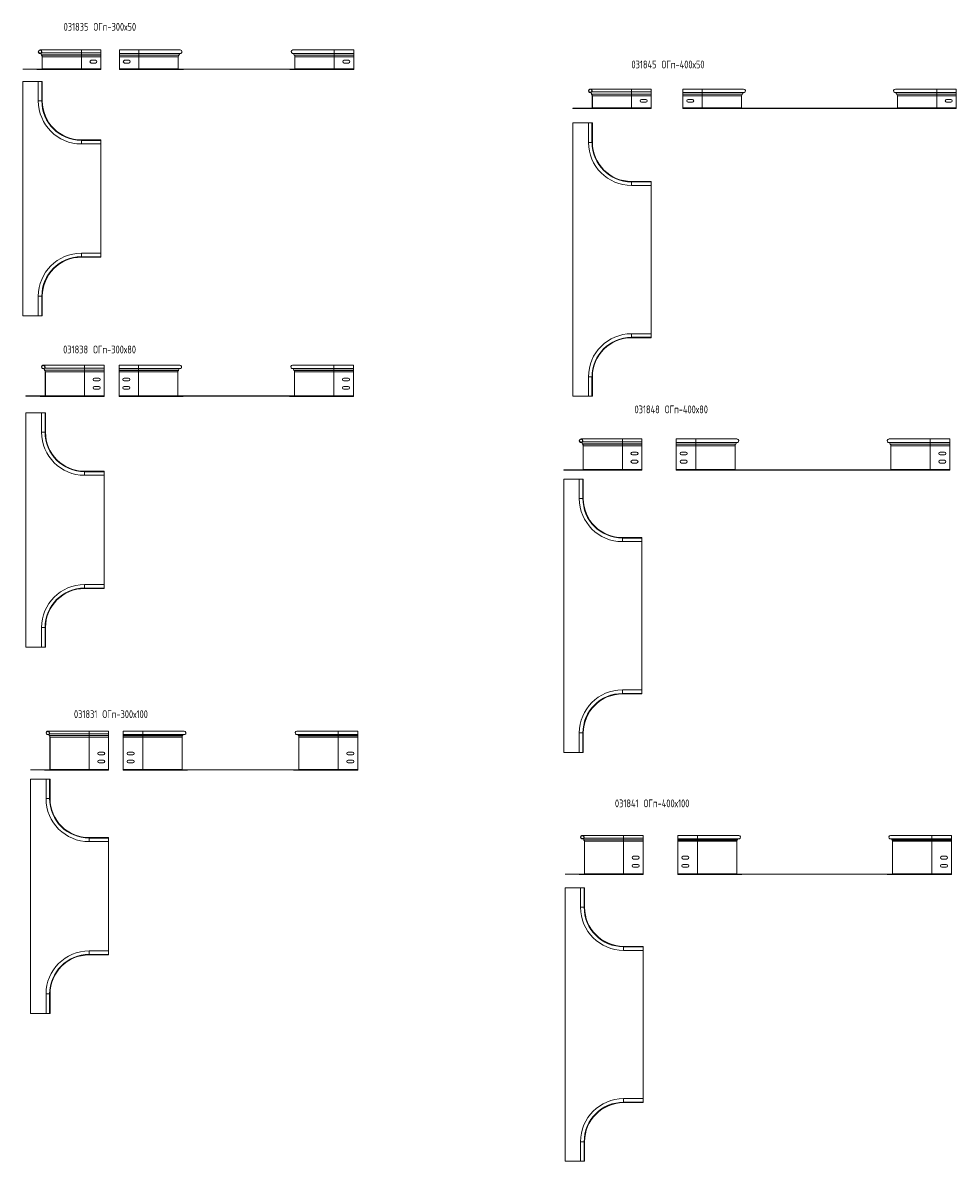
# Model space of a CAD drawing. Header units: millimetres. Extents: x -110 to 5821, y -2524 to 390.
# Tile 4 of 4: x 3432 to 5821, y -2524 to 390. Entities that reach past the tile are written whole.
import ezdxf

# ---------------------------------------------------------------- set-up
doc = ezdxf.new("R2010")
doc.units = ezdxf.units.MM
doc.styles.add('SLDTEXTSTYLE4', font='TXT', dxfattribs={"width": 0.7, "bigfont": 'bigfont'})

msp = doc.modelspace()

# ---------------------------------------------------------------- linework, layer by layer
at = {"color": 7, "linetype": 'Continuous', "lineweight": 15}
for p, q in [((3474.8, 311.4), (3474.9, 312)), ((3474.8, 311.4), (3478.5, 311.4)), ((3474.9, 312), (3478.7, 312)), ((3582, 320.3), (3476.3, 320.3)), ((3479.8, 312.8), (3479.4, 313.2)), ((3480, 307.5), (3479.6, 307.1)), ((3480, 306.8), (3479.6, 307.1)), ((3479.8, 312.8), (3582, 312.8)), ((3480.4, 307.1), (3480, 307.5)), ((3480, 307.5), (3582, 307.5)), ((3480.4, 307.1), (3480, 306.8)), ((3480.4, 307.1), (3582, 307.1)), ((3482, 303), (3481.5, 303)), ((3481.5, 271.8), (3481.5, 303)), ((3482, 271.8), (3482, 303)), ((3482, 303), (3582, 303)), ((3632, 320.3), (3582, 320.3)), ((3582, 307.5), (3582, 312.8)), ((3582, 312.8), (3632, 312.8)), ((3582, 307.1), (3582, 307.5)), ((3582, 307.5), (3632, 307.5)), ((3582, 303), (3582, 307.1)), ((3582, 307.1), (3632, 307.1)), ((3582, 271.8), (3582, 303)), ((3582, 303), (3632, 303)), ((3618.5, 293.8), (3607.5, 293.8)), ((3632, 312.8), (3632, 320.3)), ((3632, 307.5), (3632, 312.8)), ((3632, 307.1), (3632, 307.5)), ((3632, 303), (3632, 307.1)), ((3632, 271.8), (3632, 303)), ((3729.3, 320.3), (3679.3, 320.3)), ((3679.3, 320.3), (3679.3, 311.4)), ((3729.3, 311.4), (3679.3, 311.4)), ((3679.3, 307.1), (3679.3, 311.4)), ((3729.3, 307.1), (3679.3, 307.1)), ((3679.3, 306.8), (3679.3, 307.1)), ((3729.3, 306.8), (3679.3, 306.8)), ((3679.3, 303), (3679.3, 306.8)), ((3729.3, 303), (3679.3, 303)), ((3679.3, 271.8), (3679.3, 303)), ((3703.8, 293.8), (3692.8, 293.8)), ((3835, 320.3), (3729.3, 320.3)), ((3836.6, 311.4), (3729.3, 311.4)), ((3831.7, 307.1), (3729.3, 307.1)), ((3729.3, 306.8), (3729.3, 307.1)), ((3831.4, 306.8), (3729.3, 306.8)), ((3729.3, 303), (3729.3, 306.8)), ((3829.9, 303), (3729.3, 303)), ((3729.3, 271.8), (3729.3, 303)), ((3829.9, 271.8), (3829.9, 303)), ((3831.4, 306.8), (3831.7, 307.1)), ((4229.3, 311.4), (4122.1, 311.4)), ((4229.3, 320.3), (4123.7, 320.3)), ((4229.3, 307.1), (4126.9, 307.1)), ((4127.3, 306.8), (4126.9, 307.1)), ((4229.3, 306.8), (4127.3, 306.8)), ((4229.3, 303), (4128.8, 303)), ((4128.8, 271.8), (4128.8, 303)), ((4279.3, 320.3), (4229.3, 320.3)), ((4279.3, 311.4), (4229.3, 311.4)), ((4279.3, 307.1), (4229.3, 307.1)), ((4229.3, 306.8), (4229.3, 307.1)), ((4279.3, 306.8), (4229.3, 306.8)), ((4229.3, 303), (4229.3, 306.8)), ((4279.3, 303), (4229.3, 303)), ((4229.3, 271.8), (4229.3, 303)), ((4254.8, 293.8), (4265.8, 293.8)), ((4279.3, 320.3), (4279.3, 311.4)), ((4279.3, 307.1), (4279.3, 311.4)), ((4279.3, 306.8), (4279.3, 307.1)), ((4279.3, 303), (4279.3, 306.8)), ((4279.3, 271.8), (4279.3, 303)), ((3432, 271.5), (3432, 270.8)), ((3432, 271.5), (3480.5, 271.5)), ((3432, 270.8), (3480.5, 270.8)), ((3468, 270.8), (3480.5, 270.8)), ((3468, 270.3), (3468, 270.8)), ((3468, 270.3), (3480.5, 270.3)), ((3480.5, 271.5), (3480.5, 270.8)), ((3480.5, 271.5), (3481.4, 271.5)), ((3480.5, 270.3), (3480.5, 270.8)), ((3480.5, 270.3), (3582, 270.3)), ((3582, 270.3), (3480.5, 270.3)), ((3482, 271.8), (3481.5, 271.8)), ((3482, 271.8), (3582, 271.8)), ((3582, 270.3), (3582, 271.8)), ((3582, 271.8), (3632, 271.8)), ((3582, 270.3), (3632, 270.3)), ((3607.5, 286.8), (3618.5, 286.8)), ((3632, 270.3), (3632, 271.8)), ((3679.3, 271.5), (3679.3, 271.8)), ((3729.3, 271.8), (3679.3, 271.8)), ((3679.3, 271.5), (3679.3, 270.8)), ((3679.3, 271.5), (4279.3, 271.5)), ((3679.3, 270.8), (4279.3, 270.8)), ((3679.3, 270.3), (3679.3, 270.8)), ((3729.3, 270.3), (3679.3, 270.3)), ((3692.8, 286.8), (3703.8, 286.8)), ((3829.9, 271.8), (3729.3, 271.8)), ((3729.3, 270.3), (3729.3, 270.8)), ((3843.3, 270.3), (3729.3, 270.3)), ((3843.3, 270.3), (3843.3, 270.8)), ((4115.3, 270.3), (4115.3, 270.8)), ((4229.3, 270.3), (4115.3, 270.3)), ((4229.3, 271.8), (4128.8, 271.8)), ((4279.3, 271.8), (4229.3, 271.8)), ((4229.3, 270.3), (4229.3, 270.8)), ((4279.3, 270.3), (4229.3, 270.3)), ((4265.8, 286.8), (4254.8, 286.8)), ((4279.3, 271.5), (4279.3, 271.8)), ((4279.3, 271.5), (4279.3, 270.8)), ((4279.3, 270.3), (4279.3, 270.8)), ((3471.8, 240), (3432, 240)), ((3432, 240), (3432, -360)), ((3471.8, 240), (3471.8, 190)), ((3480.9, 240), (3471.8, 240)), ((3480.9, 190), (3480.9, 240)), ((3482, 240), (3480.9, 240)), ((3482, 190), (3482, 240)), ((4883, 211.5), (4883.2, 212)), ((4883, 211.5), (4886.8, 211.5)), ((4883.2, 212), (4886.9, 212)), ((4990.3, 220.3), (4884.6, 220.3)), ((4888.1, 212.8), (4887.7, 213.2)), ((4888.3, 207.5), (4887.9, 207.2)), ((4888.2, 206.8), (4887.9, 207.2)), ((4888.1, 212.8), (4990.3, 212.8)), ((4888.6, 207.2), (4888.2, 206.8)), ((4888.6, 207.2), (4888.3, 207.5)), ((4888.3, 207.5), (4990.3, 207.5)), ((4888.6, 207.2), (4990.3, 207.2)), ((5040.3, 220.3), (4990.3, 220.3)), ((4990.3, 207.5), (4990.3, 212.8)), ((4990.3, 212.8), (5040.3, 212.8)), ((4990.3, 207.2), (4990.3, 207.5)), ((4990.3, 207.5), (5040.3, 207.5)), ((4990.3, 203), (4990.3, 207.2)), ((4990.3, 207.2), (5040.3, 207.2)), ((5040.3, 212.8), (5040.3, 220.3)), ((5040.3, 207.5), (5040.3, 212.8)), ((5040.3, 207.2), (5040.3, 207.5)), ((5040.3, 203), (5040.3, 207.2)), ((5171.5, 220.3), (5121.5, 220.3)), ((5121.5, 220.3), (5121.5, 211.5)), ((5171.5, 211.5), (5121.5, 211.5)), ((5121.5, 207.2), (5121.5, 211.5)), ((5171.5, 207.2), (5121.5, 207.2)), ((5121.5, 206.8), (5121.5, 207.2)), ((5171.5, 206.8), (5121.5, 206.8)), ((5121.5, 203), (5121.5, 206.8)), ((5277.2, 220.3), (5171.5, 220.3)), ((5278.8, 211.5), (5171.5, 211.5)), ((5273.9, 207.2), (5171.5, 207.2)), ((5171.5, 206.8), (5171.5, 207.2)), ((5273.5, 206.8), (5171.5, 206.8)), ((5171.5, 203), (5171.5, 206.8)), ((5273.5, 206.8), (5273.9, 207.2)), ((5771.5, 211.5), (5664.2, 211.5)), ((5771.5, 220.3), (5665.8, 220.3)), ((5771.5, 207.2), (5669.1, 207.2)), ((5669.4, 206.8), (5669.1, 207.2)), ((5771.5, 206.8), (5669.4, 206.8)), ((5821.5, 220.3), (5771.5, 220.3)), ((5821.5, 211.5), (5771.5, 211.5)), ((5821.5, 207.2), (5771.5, 207.2)), ((5771.5, 206.8), (5771.5, 207.2)), ((5821.5, 206.8), (5771.5, 206.8)), ((5771.5, 203), (5771.5, 206.8)), ((5821.5, 220.3), (5821.5, 211.5)), ((5821.5, 207.2), (5821.5, 211.5)), ((5821.5, 206.8), (5821.5, 207.2)), ((5821.5, 203), (5821.5, 206.8)), ((4890.3, 203), (4889.7, 203)), ((4889.7, 171.8), (4889.7, 203)), ((4890.3, 171.8), (4890.3, 203)), ((4890.3, 203), (4990.3, 203)), ((4990.3, 171.8), (4990.3, 203)), ((4990.3, 203), (5040.3, 203)), ((5026.8, 193.8), (5015.8, 193.8)), ((5015.8, 186.8), (5026.8, 186.8)), ((5040.3, 171.8), (5040.3, 203)), ((5171.5, 203), (5121.5, 203)), ((5121.5, 171.8), (5121.5, 203)), ((5146, 193.8), (5135, 193.8)), ((5135, 186.8), (5146, 186.8)), ((5272, 203), (5171.5, 203)), ((5171.5, 171.8), (5171.5, 203)), ((5272, 171.8), (5272, 203)), ((5771.5, 203), (5670.9, 203)), ((5670.9, 171.8), (5670.9, 203)), ((5821.5, 203), (5771.5, 203)), ((5771.5, 171.8), (5771.5, 203)), ((5797, 193.8), (5808, 193.8)), ((5808, 186.8), (5797, 186.8)), ((5821.5, 171.8), (5821.5, 203)), ((4840.3, 171.6), (4840.3, 170.9)), ((4840.3, 171.6), (4888.8, 171.6)), ((4840.3, 170.9), (4888.8, 170.9)), ((4876.3, 170.9), (4888.8, 170.9)), ((4876.3, 170.3), (4876.3, 170.9)), ((4876.3, 170.3), (4888.8, 170.3)), ((4888.8, 171.6), (4888.8, 170.9)), ((4888.8, 171.6), (4889.7, 171.6)), ((4888.8, 170.3), (4888.8, 170.9)), ((4888.8, 170.3), (4990.3, 170.3)), ((4990.3, 170.3), (4888.8, 170.3)), ((4890.3, 171.8), (4889.7, 171.8)), ((4890.3, 171.8), (4990.3, 171.8)), ((4990.3, 170.3), (4990.3, 171.8)), ((4990.3, 171.8), (5040.3, 171.8)), ((4990.3, 170.3), (5040.3, 170.3)), ((5040.3, 170.3), (5040.3, 171.8)), ((5121.5, 171.6), (5121.5, 171.8)), ((5171.5, 171.8), (5121.5, 171.8)), ((5121.5, 171.6), (5121.5, 170.9)), ((5121.5, 171.6), (5821.5, 171.6)), ((5121.5, 170.3), (5121.5, 170.9)), ((5121.5, 170.9), (5821.5, 170.9)), ((5171.5, 170.3), (5121.5, 170.3)), ((5272, 171.8), (5171.5, 171.8)), ((5171.5, 170.3), (5171.5, 170.9)), ((5285.5, 170.3), (5171.5, 170.3)), ((5285.5, 170.3), (5285.5, 170.9)), ((5657.5, 170.3), (5657.5, 170.9)), ((5771.5, 170.3), (5657.5, 170.3)), ((5771.5, 171.8), (5670.9, 171.8)), ((5821.5, 171.8), (5771.5, 171.8)), ((5771.5, 170.3), (5771.5, 170.9)), ((5821.5, 170.3), (5771.5, 170.3)), ((5821.5, 171.6), (5821.5, 171.8)), ((5821.5, 171.6), (5821.5, 170.9)), ((5821.5, 170.3), (5821.5, 170.9)), ((4880, 133.8), (4840.3, 133.8)), ((4840.3, 133.8), (4840.3, -566.2)), ((4880, 133.8), (4880, 83.8)), ((4889.1, 133.8), (4880, 133.8)), ((4889.1, 83.8), (4889.1, 133.8)), ((4890.3, 133.8), (4889.1, 133.8)), ((4890.3, 83.8), (4890.3, 133.8)), ((3632, 90), (3582, 90)), ((3632, 88.9), (3582, 88.9)), ((3632, 90), (3632, 88.9)), ((3632, 88.9), (3632, 79.8)), ((3582, 79.8), (3632, 79.8)), ((3632, -199.8), (3632, 79.8)), ((5040.3, -16.2), (4990.3, -16.2)), ((5040.3, -17.3), (4990.3, -17.3)), ((4990.3, -26.4), (5040.3, -26.4)), ((5040.3, -16.2), (5040.3, -17.3)), ((5040.3, -17.3), (5040.3, -26.4)), ((5040.3, -406), (5040.3, -26.4)), ((3632, -199.8), (3582, -199.8)), ((3632, -208.9), (3632, -199.8)), ((3582, -208.9), (3632, -208.9)), ((3582, -210), (3632, -210)), ((3632, -210), (3632, -208.9)), ((3471.8, -310), (3471.8, -360)), ((3480.9, -360), (3480.9, -310)), ((3482, -360), (3482, -310)), ((3432, -360), (3471.8, -360)), ((3480.9, -360), (3471.8, -360)), ((3482, -360), (3480.9, -360)), ((5040.3, -406), (4990.3, -406)), ((5040.3, -415.1), (5040.3, -406)), ((4990.3, -415.1), (5040.3, -415.1)), ((4990.3, -416.2), (5040.3, -416.2)), ((5040.3, -416.2), (5040.3, -415.1)), ((3482.9, -495.2), (3483.1, -494.7)), ((3482.9, -495.2), (3486.7, -495.2)), ((3483.1, -494.7), (3486.9, -494.7)), ((3590.2, -486.4), (3484.5, -486.4)), ((3488, -493.8), (3487.6, -493.5)), ((3488, -493.8), (3590.2, -493.8)), ((3640.2, -486.4), (3590.2, -486.4)), ((3590.2, -499.1), (3590.2, -493.8)), ((3590.2, -493.8), (3640.2, -493.8)), ((3640.2, -493.8), (3640.2, -486.4)), ((3640.2, -499.1), (3640.2, -493.8)), ((3728.4, -486.4), (3678.4, -486.4)), ((3678.4, -486.4), (3678.4, -495.2)), ((3728.4, -495.2), (3678.4, -495.2)), ((3678.4, -499.5), (3678.4, -495.2)), ((3834, -486.4), (3728.4, -486.4)), ((3835.6, -495.2), (3728.4, -495.2)), ((4228.4, -495.2), (4121.1, -495.2)), ((4228.4, -486.4), (4122.7, -486.4)), ((4278.4, -486.4), (4228.4, -486.4)), ((4278.4, -495.2), (4228.4, -495.2)), ((4278.4, -486.4), (4278.4, -495.2)), ((4278.4, -499.5), (4278.4, -495.2)), ((3488.2, -499.1), (3487.8, -499.5)), ((3488.1, -499.9), (3487.8, -499.5)), ((3488.5, -499.5), (3488.1, -499.9)), ((3488.5, -499.5), (3488.2, -499.1)), ((3488.2, -499.1), (3590.2, -499.1)), ((3488.5, -499.5), (3590.2, -499.5)), ((3489.6, -564.9), (3489.6, -503.6)), ((3490.2, -503.6), (3489.6, -503.6)), ((3490.2, -564.9), (3490.2, -503.6)), ((3490.2, -503.6), (3590.2, -503.6)), ((3590.2, -499.5), (3590.2, -499.1)), ((3590.2, -499.1), (3640.2, -499.1)), ((3590.2, -503.6), (3590.2, -499.5)), ((3590.2, -499.5), (3640.2, -499.5)), ((3590.2, -564.9), (3590.2, -503.6)), ((3590.2, -503.6), (3640.2, -503.6)), ((3626.7, -519.9), (3615.7, -519.9)), ((3640.2, -499.5), (3640.2, -499.1)), ((3640.2, -503.6), (3640.2, -499.5)), ((3640.2, -564.9), (3640.2, -503.6)), ((3728.4, -499.5), (3678.4, -499.5)), ((3678.4, -499.9), (3678.4, -499.5)), ((3728.4, -499.9), (3678.4, -499.9)), ((3678.4, -503.6), (3678.4, -499.9)), ((3728.4, -503.6), (3678.4, -503.6)), ((3678.4, -564.9), (3678.4, -503.6)), ((3702.9, -519.9), (3691.9, -519.9)), ((3830.8, -499.5), (3728.4, -499.5)), ((3728.4, -499.9), (3728.4, -499.5)), ((3830.4, -499.9), (3728.4, -499.9)), ((3728.4, -503.6), (3728.4, -499.9)), ((3828.9, -503.6), (3728.4, -503.6)), ((3728.4, -564.9), (3728.4, -503.6)), ((3828.9, -564.9), (3828.9, -503.6)), ((3830.4, -499.9), (3830.8, -499.5)), ((4228.4, -499.5), (4126, -499.5)), ((4126.3, -499.9), (4126, -499.5)), ((4228.4, -499.9), (4126.3, -499.9)), ((4228.4, -503.6), (4127.8, -503.6)), ((4127.8, -564.9), (4127.8, -503.6)), ((4278.4, -499.5), (4228.4, -499.5)), ((4228.4, -499.9), (4228.4, -499.5)), ((4278.4, -499.9), (4228.4, -499.9)), ((4228.4, -503.6), (4228.4, -499.9)), ((4278.4, -503.6), (4228.4, -503.6)), ((4228.4, -564.9), (4228.4, -503.6)), ((4253.9, -519.9), (4264.9, -519.9)), ((4278.4, -499.9), (4278.4, -499.5)), ((4278.4, -503.6), (4278.4, -499.9)), ((4278.4, -564.9), (4278.4, -503.6)), ((4880, -516.2), (4880, -566.2)), ((4889.1, -566.2), (4889.1, -516.2)), ((4890.3, -566.2), (4890.3, -516.2)), ((3615.7, -526.9), (3626.7, -526.9)), ((3626.7, -540.9), (3615.7, -540.9)), ((3615.7, -547.9), (3626.7, -547.9)), ((3691.9, -526.9), (3702.9, -526.9)), ((3702.9, -540.9), (3691.9, -540.9)), ((3691.9, -547.9), (3702.9, -547.9)), ((4264.9, -526.9), (4253.9, -526.9)), ((4253.9, -540.9), (4264.9, -540.9)), ((4264.9, -547.9), (4253.9, -547.9)), ((3440.2, -565.1), (3488.7, -565.1)), ((3440.2, -565.1), (3440.2, -565.8)), ((3440.2, -565.8), (3488.7, -565.8)), ((3476.2, -565.8), (3488.7, -565.8)), ((3476.2, -566.4), (3476.2, -565.8)), ((3476.2, -566.4), (3488.7, -566.4)), ((3488.7, -565.1), (3488.7, -565.8)), ((3488.7, -565.1), (3489.6, -565.1)), ((3488.7, -566.4), (3488.7, -565.8)), ((3488.7, -566.4), (3590.2, -566.4)), ((3490.2, -564.9), (3489.6, -564.9)), ((3490.2, -564.9), (3590.2, -564.9)), ((3590.2, -566.4), (3590.2, -564.9)), ((3590.2, -564.9), (3640.2, -564.9)), ((3590.2, -566.4), (3640.2, -566.4)), ((3640.2, -566.4), (3640.2, -564.9)), ((3728.4, -564.9), (3678.4, -564.9)), ((3678.4, -565.1), (3678.4, -564.9)), ((3678.4, -565.1), (3678.4, -565.8)), ((3678.4, -565.1), (4278.4, -565.1)), ((3678.4, -565.8), (4278.4, -565.8)), ((3678.4, -566.4), (3678.4, -565.8)), ((3728.4, -566.4), (3678.4, -566.4)), ((3828.9, -564.9), (3728.4, -564.9)), ((3728.4, -566.4), (3728.4, -565.8)), ((3842.4, -566.4), (3728.4, -566.4)), ((3842.4, -566.4), (3842.4, -565.8)), ((4114.4, -566.4), (4114.4, -565.8)), ((4228.4, -566.4), (4114.4, -566.4)), ((4228.4, -564.9), (4127.8, -564.9)), ((4278.4, -564.9), (4228.4, -564.9)), ((4228.4, -566.4), (4228.4, -565.8)), ((4278.4, -566.4), (4228.4, -566.4)), ((4278.4, -565.1), (4278.4, -564.9)), ((4278.4, -565.1), (4278.4, -565.8)), ((4278.4, -566.4), (4278.4, -565.8)), ((4840.3, -566.2), (4880, -566.2)), ((4889.1, -566.2), (4880, -566.2)), ((4890.3, -566.2), (4889.1, -566.2)), ((3479.9, -608.1), (3440.2, -608.1)), ((3440.2, -608.1), (3440.2, -1208.1)), ((3479.9, -608.1), (3479.9, -658.1)), ((3489, -608.1), (3479.9, -608.1)), ((3489, -658.1), (3489, -608.1)), ((3490.2, -608.1), (3489, -608.1)), ((3490.2, -658.1), (3490.2, -608.1)), ((4859.6, -684.2), (4859.8, -683.7)), ((4859.6, -684.2), (4863.4, -684.2)), ((4859.8, -683.7), (4863.5, -683.7)), ((4966.9, -675.4), (4861.2, -675.4)), ((4864.7, -682.9), (4864.3, -682.5)), ((4864.9, -688.2), (4864.5, -688.6)), ((4864.8, -688.9), (4864.5, -688.6)), ((4864.7, -682.9), (4966.9, -682.9)), ((4865.2, -688.6), (4864.8, -688.9)), ((4865.2, -688.6), (4864.9, -688.2)), ((4864.9, -688.2), (4966.9, -688.2)), ((4865.2, -688.6), (4966.9, -688.6)), ((4866.3, -753.9), (4866.3, -692.7)), ((4866.9, -692.7), (4866.3, -692.7)), ((4866.9, -753.9), (4866.9, -692.7)), ((4866.9, -692.7), (4966.9, -692.7)), ((5016.9, -675.4), (4966.9, -675.4)), ((4966.9, -688.2), (4966.9, -682.9)), ((4966.9, -682.9), (5016.9, -682.9)), ((4966.9, -688.6), (4966.9, -688.2)), ((4966.9, -688.2), (5016.9, -688.2)), ((4966.9, -692.7), (4966.9, -688.6)), ((4966.9, -688.6), (5016.9, -688.6)), ((4966.9, -753.9), (4966.9, -692.7)), ((4966.9, -692.7), (5016.9, -692.7)), ((5016.9, -682.9), (5016.9, -675.4)), ((5016.9, -688.2), (5016.9, -682.9)), ((5016.9, -688.6), (5016.9, -688.2)), ((5016.9, -692.7), (5016.9, -688.6)), ((5016.9, -753.9), (5016.9, -692.7)), ((5154.8, -675.4), (5104.8, -675.4)), ((5104.8, -675.4), (5104.8, -684.2)), ((5154.8, -684.2), (5104.8, -684.2)), ((5104.8, -688.6), (5104.8, -684.2)), ((5154.8, -688.6), (5104.8, -688.6)), ((5104.8, -688.9), (5104.8, -688.6)), ((5154.8, -688.9), (5104.8, -688.9)), ((5104.8, -692.7), (5104.8, -688.9)), ((5154.8, -692.7), (5104.8, -692.7)), ((5104.8, -753.9), (5104.8, -692.7)), ((5260.4, -675.4), (5154.8, -675.4)), ((5262, -684.2), (5154.8, -684.2)), ((5257.2, -688.6), (5154.8, -688.6)), ((5154.8, -688.9), (5154.8, -688.6)), ((5256.8, -688.9), (5154.8, -688.9)), ((5154.8, -692.7), (5154.8, -688.9)), ((5255.3, -692.7), (5154.8, -692.7)), ((5154.8, -753.9), (5154.8, -692.7)), ((5255.3, -753.9), (5255.3, -692.7)), ((5256.8, -688.9), (5257.2, -688.6)), ((5754.8, -684.2), (5647.5, -684.2)), ((5754.8, -675.4), (5649.1, -675.4)), ((5754.8, -688.6), (5652.4, -688.6)), ((5652.7, -688.9), (5652.4, -688.6)), ((5754.8, -688.9), (5652.7, -688.9)), ((5754.8, -692.7), (5654.2, -692.7)), ((5654.2, -753.9), (5654.2, -692.7)), ((5804.8, -675.4), (5754.8, -675.4)), ((5804.8, -684.2), (5754.8, -684.2)), ((5804.8, -688.6), (5754.8, -688.6)), ((5754.8, -688.9), (5754.8, -688.6)), ((5804.8, -688.9), (5754.8, -688.9)), ((5754.8, -692.7), (5754.8, -688.9)), ((5804.8, -692.7), (5754.8, -692.7)), ((5754.8, -753.9), (5754.8, -692.7)), ((5804.8, -675.4), (5804.8, -684.2)), ((5804.8, -688.6), (5804.8, -684.2)), ((5804.8, -688.9), (5804.8, -688.6)), ((5804.8, -692.7), (5804.8, -688.9)), ((5804.8, -753.9), (5804.8, -692.7)), ((5003.4, -708.9), (4992.4, -708.9)), ((4992.4, -715.9), (5003.4, -715.9)), ((5129.3, -708.9), (5118.3, -708.9)), ((5118.3, -715.9), (5129.3, -715.9)), ((5780.3, -708.9), (5791.3, -708.9)), ((5791.3, -715.9), (5780.3, -715.9)), ((4816.9, -754.2), (4865.4, -754.2)), ((4816.9, -754.2), (4816.9, -754.9)), ((4816.9, -754.9), (4865.4, -754.9)), ((4852.9, -754.9), (4865.4, -754.9)), ((4852.9, -755.4), (4852.9, -754.9)), ((4852.9, -755.4), (4865.4, -755.4)), ((4865.4, -754.2), (4865.4, -754.9)), ((4865.4, -754.2), (4866.3, -754.2)), ((4865.4, -755.4), (4865.4, -754.9)), ((4865.4, -755.4), (4966.9, -755.4)), ((4866.9, -753.9), (4866.3, -753.9)), ((4866.9, -753.9), (4966.9, -753.9)), ((4966.9, -755.4), (4966.9, -753.9)), ((4966.9, -753.9), (5016.9, -753.9)), ((4966.9, -755.4), (5016.9, -755.4)), ((5003.4, -729.9), (4992.4, -729.9)), ((4992.4, -736.9), (5003.4, -736.9)), ((5016.9, -755.4), (5016.9, -753.9)), ((5104.8, -754.2), (5104.8, -753.9)), ((5154.8, -753.9), (5104.8, -753.9)), ((5104.8, -754.2), (5804.8, -754.2)), ((5104.8, -754.2), (5104.8, -754.9)), ((5104.8, -755.4), (5104.8, -754.9)), ((5104.8, -754.9), (5804.8, -754.9)), ((5154.8, -755.4), (5104.8, -755.4)), ((5129.3, -729.9), (5118.3, -729.9)), ((5118.3, -736.9), (5129.3, -736.9)), ((5255.3, -753.9), (5154.8, -753.9)), ((5154.8, -755.4), (5154.8, -754.9)), ((5268.8, -755.4), (5154.8, -755.4)), ((5268.8, -755.4), (5268.8, -754.9)), ((5640.8, -755.4), (5640.8, -754.9)), ((5754.8, -755.4), (5640.8, -755.4)), ((5754.8, -753.9), (5654.2, -753.9)), ((5804.8, -753.9), (5754.8, -753.9)), ((5754.8, -755.4), (5754.8, -754.9)), ((5804.8, -755.4), (5754.8, -755.4)), ((5780.3, -729.9), (5791.3, -729.9)), ((5791.3, -736.9), (5780.3, -736.9)), ((5804.8, -754.2), (5804.8, -753.9)), ((5804.8, -754.2), (5804.8, -754.9)), ((5804.8, -755.4), (5804.8, -754.9)), ((3640.2, -758.1), (3590.2, -758.1)), ((3640.2, -759.2), (3590.2, -759.2)), ((3590.2, -768.3), (3640.2, -768.3)), ((3640.2, -758.1), (3640.2, -759.2)), ((3640.2, -759.2), (3640.2, -768.3)), ((3640.2, -1047.8), (3640.2, -768.3)), ((4856.6, -777.9), (4816.9, -777.9)), ((4816.9, -777.9), (4816.9, -1477.9)), ((4856.6, -777.9), (4856.6, -827.9)), ((4865.7, -777.9), (4856.6, -777.9)), ((4865.7, -827.9), (4865.7, -777.9)), ((4866.9, -777.9), (4865.7, -777.9)), ((4866.9, -827.9), (4866.9, -777.9)), ((5016.9, -927.9), (4966.9, -927.9)), ((5016.9, -929), (4966.9, -929)), ((5016.9, -927.9), (5016.9, -929)), ((5016.9, -929), (5016.9, -938.1)), ((4966.9, -938.1), (5016.9, -938.1)), ((5016.9, -1317.7), (5016.9, -938.1)), ((3640.2, -1047.8), (3590.2, -1047.8)), ((3640.2, -1056.9), (3640.2, -1047.8)), ((3590.2, -1056.9), (3640.2, -1056.9)), ((3590.2, -1058.1), (3640.2, -1058.1)), ((3640.2, -1058.1), (3640.2, -1056.9)), ((3479.9, -1158.1), (3479.9, -1208.1)), ((3489, -1208.1), (3489, -1158.1)), ((3490.2, -1208.1), (3490.2, -1158.1)), ((3440.2, -1208.1), (3479.9, -1208.1)), ((3489, -1208.1), (3479.9, -1208.1)), ((3490.2, -1208.1), (3489, -1208.1)), ((5016.9, -1317.7), (4966.9, -1317.7)), ((4966.9, -1326.8), (5016.9, -1326.8)), ((4966.9, -1327.9), (5016.9, -1327.9)), ((5016.9, -1326.8), (5016.9, -1317.7)), ((5016.9, -1327.9), (5016.9, -1326.8)), ((3601.8, -1423.1), (3496.1, -1423.1)), ((3651.8, -1423.1), (3601.8, -1423.1)), ((3651.8, -1429.9), (3651.8, -1423.1)), ((3739.4, -1423.1), (3689.4, -1423.1)), ((3689.4, -1423.1), (3689.4, -1432)), ((3845.1, -1423.1), (3739.4, -1423.1)), ((4239.4, -1423.1), (4133.8, -1423.1)), ((4289.4, -1423.1), (4239.4, -1423.1)), ((4289.4, -1423.1), (4289.4, -1432)), ((3494.5, -1432), (3494.7, -1431.4)), ((3494.5, -1432), (3499, -1432)), ((3494.7, -1431.4), (3499, -1431.4)), ((3500.1, -1429.9), (3499.6, -1429.7)), ((3500.3, -1434.3), (3499.9, -1434.6)), ((3500.2, -1435), (3499.9, -1434.6)), ((3500.1, -1429.9), (3601.8, -1429.9)), ((3500.6, -1434.7), (3500.2, -1435)), ((3500.6, -1434.7), (3500.3, -1434.3)), ((3500.3, -1434.3), (3601.8, -1434.3)), ((3500.6, -1434.7), (3601.8, -1434.7)), ((3501.8, -1438.3), (3501.2, -1438.3)), ((3501.2, -1521.6), (3501.2, -1438.3)), ((3501.8, -1521.6), (3501.8, -1438.3)), ((3501.8, -1438.3), (3601.8, -1438.3)), ((3601.8, -1434.3), (3601.8, -1429.9)), ((3601.8, -1429.9), (3651.8, -1429.9)), ((3601.8, -1434.7), (3601.8, -1434.3)), ((3601.8, -1434.3), (3651.8, -1434.3)), ((3601.8, -1438.3), (3601.8, -1434.7)), ((3601.8, -1434.7), (3651.8, -1434.7)), ((3601.8, -1521.6), (3601.8, -1438.3)), ((3601.8, -1438.3), (3651.8, -1438.3)), ((3651.8, -1434.3), (3651.8, -1429.9)), ((3651.8, -1434.7), (3651.8, -1434.3)), ((3651.8, -1438.3), (3651.8, -1434.7)), ((3651.8, -1521.6), (3651.8, -1438.3)), ((3739.4, -1432), (3689.4, -1432)), ((3689.4, -1434.6), (3689.4, -1432)), ((3739.4, -1434.6), (3689.4, -1434.6)), ((3689.4, -1435), (3689.4, -1434.6)), ((3739.4, -1435), (3689.4, -1435)), ((3689.4, -1438.3), (3689.4, -1435)), ((3739.4, -1438.3), (3689.4, -1438.3)), ((3689.4, -1521.6), (3689.4, -1438.3)), ((3846.7, -1432), (3739.4, -1432)), ((3841.3, -1434.6), (3739.4, -1434.6)), ((3739.4, -1435), (3739.4, -1434.6)), ((3841, -1435), (3739.4, -1435)), ((3739.4, -1438.3), (3739.4, -1435)), ((3840, -1438.3), (3739.4, -1438.3)), ((3739.4, -1521.6), (3739.4, -1438.3)), ((3840, -1521.6), (3840, -1438.3)), ((3841, -1435), (3841.3, -1434.6)), ((4239.4, -1432), (4132.2, -1432)), ((4239.4, -1434.6), (4137.5, -1434.6)), ((4137.8, -1435), (4137.5, -1434.6)), ((4239.4, -1435), (4137.8, -1435)), ((4239.4, -1438.3), (4138.9, -1438.3)), ((4138.9, -1521.6), (4138.9, -1438.3)), ((4289.4, -1432), (4239.4, -1432)), ((4289.4, -1434.6), (4239.4, -1434.6)), ((4239.4, -1435), (4239.4, -1434.6)), ((4289.4, -1435), (4239.4, -1435)), ((4239.4, -1438.3), (4239.4, -1435)), ((4289.4, -1438.3), (4239.4, -1438.3)), ((4239.4, -1521.6), (4239.4, -1438.3)), ((4289.4, -1434.6), (4289.4, -1432)), ((4289.4, -1435), (4289.4, -1434.6)), ((4289.4, -1438.3), (4289.4, -1435)), ((4289.4, -1521.6), (4289.4, -1438.3)), ((4856.6, -1427.9), (4856.6, -1477.9)), ((4865.7, -1477.9), (4865.7, -1427.9)), ((4866.9, -1477.9), (4866.9, -1427.9)), ((3638.3, -1476.6), (3627.3, -1476.6)), ((3627.3, -1483.6), (3638.3, -1483.6)), ((3713.9, -1476.6), (3702.9, -1476.6)), ((3702.9, -1483.6), (3713.9, -1483.6)), ((4264.9, -1476.6), (4275.9, -1476.6)), ((4275.9, -1483.6), (4264.9, -1483.6)), ((4816.9, -1477.9), (4856.6, -1477.9)), ((4865.7, -1477.9), (4856.6, -1477.9)), ((4866.9, -1477.9), (4865.7, -1477.9)), ((3638.3, -1497.6), (3627.3, -1497.6)), ((3627.3, -1504.6), (3638.3, -1504.6)), ((3713.9, -1497.6), (3702.9, -1497.6)), ((3702.9, -1504.6), (3713.9, -1504.6)), ((4264.9, -1497.6), (4275.9, -1497.6)), ((4275.9, -1504.6), (4264.9, -1504.6)), ((3451.8, -1521.9), (3500.3, -1521.9)), ((3451.8, -1521.9), (3451.8, -1522.6)), ((3451.8, -1522.6), (3500.3, -1522.6)), ((3487.8, -1522.6), (3500.3, -1522.6)), ((3487.8, -1523.1), (3487.8, -1522.6)), ((3487.8, -1523.1), (3500.3, -1523.1)), ((3500.3, -1521.9), (3500.3, -1522.6)), ((3500.3, -1521.9), (3501.2, -1521.9)), ((3500.3, -1523.1), (3500.3, -1522.6)), ((3500.3, -1523.1), (3601.8, -1523.1)), ((3501.8, -1521.6), (3501.2, -1521.6)), ((3501.8, -1521.6), (3601.8, -1521.6)), ((3601.8, -1523.1), (3601.8, -1521.6)), ((3601.8, -1521.6), (3651.8, -1521.6)), ((3601.8, -1523.1), (3651.8, -1523.1)), ((3651.8, -1523.1), (3651.8, -1521.6)), ((3689.4, -1521.9), (3689.4, -1521.6)), ((3739.4, -1521.6), (3689.4, -1521.6)), ((3689.4, -1521.9), (4289.4, -1521.9)), ((3689.4, -1521.9), (3689.4, -1522.6)), ((3689.4, -1523.1), (3689.4, -1522.6)), ((3689.4, -1522.6), (4289.4, -1522.6)), ((3739.4, -1523.1), (3689.4, -1523.1)), ((3840, -1521.6), (3739.4, -1521.6)), ((3739.4, -1523.1), (3739.4, -1522.6)), ((3853.4, -1523.1), (3739.4, -1523.1)), ((3853.4, -1523.1), (3853.4, -1522.6)), ((4125.4, -1523.1), (4125.4, -1522.6)), ((4239.4, -1523.1), (4125.4, -1523.1)), ((4239.4, -1521.6), (4138.9, -1521.6)), ((4289.4, -1521.6), (4239.4, -1521.6)), ((4239.4, -1523.1), (4239.4, -1522.6)), ((4289.4, -1523.1), (4239.4, -1523.1)), ((4289.4, -1521.9), (4289.4, -1521.6)), ((4289.4, -1521.9), (4289.4, -1522.6)), ((4289.4, -1523.1), (4289.4, -1522.6)), ((3491.5, -1545.8), (3451.8, -1545.8)), ((3451.8, -1545.8), (3451.8, -2145.8)), ((3491.5, -1545.8), (3491.5, -1595.8)), ((3500.6, -1545.8), (3491.5, -1545.8)), ((3500.6, -1595.8), (3500.6, -1545.8)), ((3501.8, -1545.8), (3500.6, -1545.8)), ((3501.8, -1595.8), (3501.8, -1545.8)), ((3501.8, -1595.8), (3500.6, -1595.8)), ((4970.1, -1690), (4864.5, -1690)), ((5020.1, -1690), (4970.1, -1690)), ((5020.1, -1696.8), (5020.1, -1690)), ((5159, -1690), (5109, -1690)), ((5109, -1690), (5109, -1698.9)), ((5264.7, -1690), (5159, -1690)), ((5759, -1690), (5653.4, -1690)), ((5809, -1690), (5759, -1690)), ((5809, -1690), (5809, -1698.9)), ((3601.8, -1695.8), (3601.8, -1697)), ((3651.8, -1695.8), (3601.8, -1695.8)), ((3651.8, -1696.9), (3601.8, -1696.9)), ((3601.8, -1706), (3651.8, -1706)), ((3651.8, -1695.8), (3651.8, -1697)), ((3651.8, -1696.9), (3651.8, -1706)), ((3651.8, -1985.6), (3651.8, -1706)), ((4862.9, -1698.9), (4863.1, -1698.3)), ((4862.9, -1698.9), (4867.3, -1698.9)), ((4863.1, -1698.3), (4867.4, -1698.3)), ((4868.4, -1696.8), (4867.9, -1696.6)), ((4868.7, -1701.2), (4868.2, -1701.5)), ((4868.5, -1701.9), (4868.2, -1701.5)), ((4868.4, -1696.8), (4970.1, -1696.8)), ((4869, -1701.6), (4868.5, -1701.9)), ((4869, -1701.6), (4868.7, -1701.2)), ((4868.7, -1701.2), (4970.1, -1701.2)), ((4869, -1701.6), (4970.1, -1701.6)), ((4870.1, -1705.1), (4869.6, -1705.1)), ((4869.6, -1788.5), (4869.6, -1705.1)), ((4870.1, -1788.5), (4870.1, -1705.1)), ((4870.1, -1705.1), (4970.1, -1705.1)), ((4970.1, -1701.2), (4970.1, -1696.8)), ((4970.1, -1696.8), (5020.1, -1696.8)), ((4970.1, -1701.6), (4970.1, -1701.2)), ((4970.1, -1701.2), (5020.1, -1701.2)), ((4970.1, -1705.1), (4970.1, -1701.6)), ((4970.1, -1701.6), (5020.1, -1701.6)), ((4970.1, -1788.5), (4970.1, -1705.1)), ((4970.1, -1705.1), (5020.1, -1705.1)), ((5020.1, -1701.2), (5020.1, -1696.8)), ((5020.1, -1701.6), (5020.1, -1701.2)), ((5020.1, -1705.1), (5020.1, -1701.6)), ((5020.1, -1788.5), (5020.1, -1705.1)), ((5159, -1698.9), (5109, -1698.9)), ((5109, -1701.5), (5109, -1698.9)), ((5159, -1701.5), (5109, -1701.5)), ((5109, -1701.9), (5109, -1701.5)), ((5159, -1701.9), (5109, -1701.9)), ((5109, -1705.1), (5109, -1701.9)), ((5159, -1705.1), (5109, -1705.1)), ((5109, -1788.5), (5109, -1705.1)), ((5266.3, -1698.9), (5159, -1698.9)), ((5261, -1701.5), (5159, -1701.5)), ((5159, -1701.9), (5159, -1701.5)), ((5260.7, -1701.9), (5159, -1701.9)), ((5159, -1705.1), (5159, -1701.9)), ((5259.6, -1705.1), (5159, -1705.1)), ((5159, -1788.5), (5159, -1705.1)), ((5259.6, -1788.5), (5259.6, -1705.1)), ((5260.7, -1701.9), (5261, -1701.5)), ((5759, -1698.9), (5651.8, -1698.9)), ((5759, -1701.5), (5657.1, -1701.5)), ((5657.4, -1701.9), (5657.1, -1701.5)), ((5759, -1701.9), (5657.4, -1701.9)), ((5759, -1705.1), (5658.5, -1705.1)), ((5658.5, -1788.5), (5658.5, -1705.1)), ((5809, -1698.9), (5759, -1698.9)), ((5809, -1701.5), (5759, -1701.5)), ((5759, -1701.9), (5759, -1701.5)), ((5809, -1701.9), (5759, -1701.9)), ((5759, -1705.1), (5759, -1701.9)), ((5809, -1705.1), (5759, -1705.1)), ((5759, -1788.5), (5759, -1705.1)), ((5809, -1701.5), (5809, -1698.9)), ((5809, -1701.9), (5809, -1701.5)), ((5809, -1705.1), (5809, -1701.9)), ((5809, -1788.5), (5809, -1705.1)), ((5006.6, -1743.5), (4995.6, -1743.5)), ((5133.5, -1743.5), (5122.5, -1743.5)), ((5784.5, -1743.5), (5795.5, -1743.5)), ((4995.6, -1750.5), (5006.6, -1750.5)), ((5006.6, -1764.5), (4995.6, -1764.5)), ((4995.6, -1771.5), (5006.6, -1771.5)), ((5122.5, -1750.5), (5133.5, -1750.5)), ((5133.5, -1764.5), (5122.5, -1764.5)), ((5122.5, -1771.5), (5133.5, -1771.5)), ((5795.5, -1750.5), (5784.5, -1750.5)), ((5784.5, -1764.5), (5795.5, -1764.5)), ((5795.5, -1771.5), (5784.5, -1771.5)), ((4820.1, -1788.8), (4868.6, -1788.8)), ((4820.1, -1788.8), (4820.1, -1789.5)), ((4820.1, -1789.5), (4868.6, -1789.5)), ((4856.1, -1789.5), (4868.6, -1789.5)), ((4856.1, -1790), (4856.1, -1789.5)), ((4856.1, -1790), (4868.6, -1790)), ((4868.6, -1788.8), (4868.6, -1789.5)), ((4868.6, -1788.8), (4869.6, -1788.8)), ((4868.6, -1790), (4868.6, -1789.5)), ((4868.6, -1790), (4970.1, -1790)), ((4870.1, -1788.5), (4869.6, -1788.5)), ((4870.1, -1788.5), (4970.1, -1788.5)), ((4970.1, -1790), (4970.1, -1788.5)), ((4970.1, -1788.5), (5020.1, -1788.5)), ((4970.1, -1790), (5020.1, -1790)), ((5020.1, -1790), (5020.1, -1788.5)), ((5109, -1788.8), (5109, -1788.5)), ((5159, -1788.5), (5109, -1788.5)), ((5109, -1788.8), (5809, -1788.8)), ((5109, -1788.8), (5109, -1789.5)), ((5109, -1790), (5109, -1789.5)), ((5109, -1789.5), (5809, -1789.5)), ((5159, -1790), (5109, -1790)), ((5259.6, -1788.5), (5159, -1788.5)), ((5159, -1790), (5159, -1789.5)), ((5273, -1790), (5159, -1790)), ((5273, -1790), (5273, -1789.5)), ((5645, -1790), (5645, -1789.5)), ((5759, -1790), (5645, -1790)), ((5759, -1788.5), (5658.5, -1788.5)), ((5809, -1788.5), (5759, -1788.5)), ((5759, -1790), (5759, -1789.5)), ((5809, -1790), (5759, -1790)), ((5809, -1788.8), (5809, -1788.5)), ((5809, -1788.8), (5809, -1789.5)), ((5809, -1790), (5809, -1789.5)), ((4859.9, -1824), (4820.1, -1824)), ((4820.1, -1824), (4820.1, -2524)), ((4859.9, -1824), (4859.9, -1874)), ((4869, -1824), (4859.9, -1824)), ((4869, -1874), (4869, -1824)), ((4870.1, -1824), (4869, -1824)), ((4870.1, -1874), (4870.1, -1824)), ((4870.1, -1874), (4869, -1874)), ((4970.1, -1974), (4970.1, -1975.1)), ((5020.1, -1974), (4970.1, -1974)), ((5020.1, -1975.1), (4970.1, -1975.1)), ((5020.1, -1974), (5020.1, -1975.1)), ((5020.1, -1975.1), (5020.1, -1984.2)), ((3651.8, -1985.6), (3601.8, -1985.6)), ((3601.8, -1995.8), (3601.8, -1994.6)), ((3601.8, -1994.7), (3651.8, -1994.7)), ((3601.8, -1995.8), (3651.8, -1995.8)), ((3651.8, -1994.7), (3651.8, -1985.6)), ((3651.8, -1995.8), (3651.8, -1994.6)), ((4970.1, -1984.2), (5020.1, -1984.2)), ((5020.1, -2363.7), (5020.1, -1984.2)), ((3491.5, -2095.8), (3491.5, -2145.8)), ((3500.6, -2145.8), (3500.6, -2095.8)), ((3501.8, -2095.8), (3500.6, -2095.8)), ((3501.8, -2145.8), (3501.8, -2095.8)), ((3451.8, -2145.8), (3491.5, -2145.8)), ((3500.6, -2145.8), (3491.5, -2145.8)), ((3501.8, -2145.8), (3500.6, -2145.8)), ((5020.1, -2363.7), (4970.1, -2363.7)), ((4970.1, -2372.8), (5020.1, -2372.8)), ((4970.1, -2374), (4970.1, -2372.8)), ((4970.1, -2374), (5020.1, -2374)), ((5020.1, -2372.8), (5020.1, -2363.7)), ((5020.1, -2374), (5020.1, -2372.8)), ((4859.9, -2474), (4859.9, -2524)), ((4869, -2524), (4869, -2474)), ((4870.1, -2474), (4869, -2474)), ((4870.1, -2524), (4870.1, -2474)), ((4820.1, -2524), (4859.9, -2524)), ((4869, -2524), (4859.9, -2524)), ((4870.1, -2524), (4869, -2524))]:
    msp.add_line(p, q, dxfattribs=at)
at = {"color": 8, "linetype": 'Continuous', "lineweight": 15}
for p, q in [((3582, 312.8), (3582, 320.3)), ((3729.3, 320.3), (3729.3, 311.4)), ((3729.3, 307.1), (3729.3, 311.4)), ((4229.3, 320.3), (4229.3, 311.4)), ((4229.3, 307.1), (4229.3, 311.4)), ((3729.3, 271.5), (3729.3, 271.8)), ((4229.3, 271.5), (4229.3, 271.8)), ((4990.3, 212.8), (4990.3, 220.3)), ((5171.5, 220.3), (5171.5, 211.5)), ((5171.5, 207.2), (5171.5, 211.5)), ((5771.5, 220.3), (5771.5, 211.5)), ((5771.5, 207.2), (5771.5, 211.5)), ((3480.9, 190), (3471.8, 190)), ((3482, 190), (3480.9, 190)), ((5171.5, 171.6), (5171.5, 171.8)), ((5771.5, 171.6), (5771.5, 171.8)), ((3582, 90), (3582, 88.9)), ((3582, 88.9), (3582, 79.8)), ((4889.1, 83.8), (4880, 83.8)), ((4890.3, 83.8), (4889.1, 83.8)), ((4990.3, -16.2), (4990.3, -17.3)), ((4990.3, -17.3), (4990.3, -26.4)), ((3582, -208.9), (3582, -199.8)), ((3582, -210), (3582, -208.9)), ((3480.9, -310), (3471.8, -310)), ((3482, -310), (3480.9, -310)), ((4990.3, -415.1), (4990.3, -406)), ((4990.3, -416.2), (4990.3, -415.1)), ((3590.2, -493.8), (3590.2, -486.4)), ((3728.4, -486.4), (3728.4, -495.2)), ((3728.4, -499.5), (3728.4, -495.2)), ((4228.4, -486.4), (4228.4, -495.2)), ((4228.4, -499.5), (4228.4, -495.2)), ((4889.1, -516.2), (4880, -516.2)), ((4890.3, -516.2), (4889.1, -516.2)), ((3728.4, -565.1), (3728.4, -564.9)), ((4228.4, -565.1), (4228.4, -564.9)), ((3489, -658.1), (3479.9, -658.1)), ((3490.2, -658.1), (3489, -658.1)), ((4966.9, -682.9), (4966.9, -675.4)), ((5154.8, -675.4), (5154.8, -684.2)), ((5154.8, -688.6), (5154.8, -684.2)), ((5754.8, -675.4), (5754.8, -684.2)), ((5754.8, -688.6), (5754.8, -684.2)), ((5154.8, -754.2), (5154.8, -753.9)), ((5754.8, -754.2), (5754.8, -753.9)), ((3590.2, -758.1), (3590.2, -759.2)), ((3590.2, -759.2), (3590.2, -768.3)), ((4865.7, -827.9), (4856.6, -827.9)), ((4866.9, -827.9), (4865.7, -827.9)), ((4966.9, -927.9), (4966.9, -929)), ((4966.9, -929), (4966.9, -938.1)), ((3590.2, -1056.9), (3590.2, -1047.8)), ((3590.2, -1058.1), (3590.2, -1056.9)), ((3489, -1158.1), (3479.9, -1158.1)), ((3490.2, -1158.1), (3489, -1158.1)), ((4966.9, -1326.8), (4966.9, -1317.7)), ((4966.9, -1327.9), (4966.9, -1326.8)), ((3601.8, -1429.9), (3601.8, -1423.1)), ((3739.4, -1423.1), (3739.4, -1432)), ((4239.4, -1423.1), (4239.4, -1432)), ((3739.4, -1434.6), (3739.4, -1432)), ((4239.4, -1434.6), (4239.4, -1432)), ((4865.7, -1427.9), (4856.6, -1427.9)), ((4866.9, -1427.9), (4865.7, -1427.9)), ((3739.4, -1521.9), (3739.4, -1521.6)), ((4239.4, -1521.9), (4239.4, -1521.6)), ((3500.6, -1595.8), (3491.5, -1595.8)), ((4970.1, -1696.8), (4970.1, -1690)), ((5159, -1690), (5159, -1698.9)), ((5759, -1690), (5759, -1698.9)), ((3601.8, -1696.9), (3601.8, -1706)), ((5159, -1701.5), (5159, -1698.9)), ((5759, -1701.5), (5759, -1698.9)), ((5159, -1788.8), (5159, -1788.5)), ((5759, -1788.8), (5759, -1788.5)), ((4869, -1874), (4859.9, -1874)), ((4970.1, -1975.1), (4970.1, -1984.2)), ((3601.8, -1994.7), (3601.8, -1985.6)), ((3500.6, -2095.8), (3491.5, -2095.8)), ((4970.1, -2372.8), (4970.1, -2363.7)), ((4869, -2474), (4859.9, -2474))]:
    msp.add_line(p, q, dxfattribs=at)
at = {"color": 7, "linetype": 'Continuous', "lineweight": 15, "flags": 128}
for points in [[(3829.9, 271.5), (3829.9, 271.6), (3829.9, 271.8)], [(4128.8, 271.5), (4128.8, 271.6), (4128.8, 271.8)], [(5272.1, 171.6), (5272.1, 171.6), (5272, 171.8)], [(5670.9, 171.6), (5670.9, 171.6), (5670.9, 171.8)], [(3828.9, -565.1), (3828.9, -565.1), (3828.9, -564.9)], [(4127.8, -565.1), (4127.8, -565.1), (4127.8, -564.9)], [(5255.3, -754.2), (5255.3, -754.1), (5255.3, -753.9)], [(5654.2, -754.2), (5654.2, -754.1), (5654.2, -753.9)], [(3840, -1521.9), (3840, -1521.8), (3840, -1521.6)], [(4138.8, -1521.9), (4138.9, -1521.8), (4138.9, -1521.6)], [(5259.6, -1788.8), (5259.6, -1788.7), (5259.6, -1788.5)], [(5658.5, -1788.8), (5658.5, -1788.7), (5658.5, -1788.5)]]:
    msp.add_lwpolyline(points, dxfattribs=at)
at = {"color": 7, "linetype": 'Continuous', "lineweight": 15}
for centre, radius, start, end in [((3476.3, 315.7), 4.55, 320.3175, 249.65), ((3476.3, 315.7), 4, 320.3175, 249.65), ((3482.9, 310.3), 4.55, 140.3175, 223.5358), ((3482.9, 310.3), 4, 140.3175, 223.5358), ((3476, 303), 5.45, 360, 43.5358), ((3476, 303), 6, 360, 43.5358), ((3607.5, 290.3), 3.5, 90, 270), ((3618.5, 290.3), 3.5, 270, 90), ((3692.8, 290.3), 3.5, 90, 270), ((3703.8, 290.3), 3.5, 270, 90), ((3835.3, 303), 5.45, 136.4642, 180), ((3828.4, 310.3), 4.55, 316.4642, 15.2062), ((3835, 315.7), 4.55, 290.35, 90), ((4123.7, 315.7), 4.55, 90, 249.65), ((4130.2, 310.3), 4.55, 164.7938, 223.5358), ((4123.3, 303), 5.45, 360, 43.5358), ((4254.8, 290.3), 3.5, 90, 270), ((4265.8, 290.3), 3.5, 270, 90), ((3480.5, 271.8), 0.95, 270, 0), ((3480.5, 271.8), 1.5, 270, 0), ((4884.6, 215.8), 4.55, 320.3175, 249.65), ((4884.6, 215.8), 4, 320.3175, 249.65), ((4891.2, 210.3), 4.55, 140.3175, 223.5358), ((4891.2, 210.3), 4, 140.3175, 223.5358), ((4884.3, 203), 5.45, 360, 43.5358), ((4884.3, 203), 6, 360, 43.5358), ((5277.5, 203), 5.45, 136.4642, 180), ((5270.6, 210.3), 4.55, 316.4642, 15.2062), ((5277.2, 215.8), 4.55, 290.35, 90), ((5665.8, 215.8), 4.55, 90, 249.65), ((5672.4, 210.3), 4.55, 164.7938, 223.5358), ((5665.5, 203), 5.45, 360, 43.5358), ((3582, 190), 110.2, 180, 270), ((3582, 190), 101.1, 180, 270), ((3582, 190), 100, 180, 270), ((5015.8, 190.3), 3.5, 90, 270), ((5026.8, 190.3), 3.5, 270, 90), ((5135, 190.3), 3.5, 90, 270), ((5146, 190.3), 3.5, 270, 90), ((5797, 190.3), 3.5, 90, 270), ((5808, 190.3), 3.5, 270, 90), ((4888.8, 171.8), 0.95, 270, 0), ((4888.8, 171.8), 1.5, 270, 0), ((4990.3, 83.8), 110.2, 180, 270), ((4990.3, 83.8), 101.1, 180, 270), ((4990.3, 83.8), 100, 180, 270), ((3582, -310), 110.2, 90, 180), ((3582, -310), 101.1, 90, 180), ((3582, -310), 100, 90, 180), ((4990.3, -516.2), 110.2, 90, 180), ((4990.3, -516.2), 101.1, 90, 180), ((4990.3, -516.2), 100, 90, 180), ((3484.5, -490.9), 4.55, 320.3175, 249.65), ((3484.5, -490.9), 4, 320.3175, 249.65), ((3491.1, -496.4), 4.55, 140.3175, 223.5358), ((3491.1, -496.4), 4, 140.3175, 223.5358), ((3827.5, -496.4), 4.55, 316.4642, 15.2062), ((3834, -490.9), 4.55, 290.35, 90), ((4122.7, -490.9), 4.55, 90, 249.65), ((4129.3, -496.4), 4.55, 164.7938, 223.5358), ((3484.2, -503.6), 5.45, 0, 43.5358), ((3484.2, -503.6), 6, 0, 43.5358), ((3615.7, -523.4), 3.5, 90, 270), ((3626.7, -523.4), 3.5, 270, 90), ((3691.9, -523.4), 3.5, 90, 270), ((3702.9, -523.4), 3.5, 270, 90), ((3834.4, -503.6), 5.45, 136.4642, 180), ((4122.4, -503.6), 5.45, 0, 43.5358), ((4253.9, -523.4), 3.5, 90, 270), ((4264.9, -523.4), 3.5, 270, 90), ((3615.7, -544.4), 3.5, 90, 270), ((3626.7, -544.4), 3.5, 270, 90), ((3691.9, -544.4), 3.5, 90, 270), ((3702.9, -544.4), 3.5, 270, 90), ((4253.9, -544.4), 3.5, 90, 270), ((4264.9, -544.4), 3.5, 270, 90), ((3488.7, -564.9), 0.95, 270, 0), ((3488.7, -564.9), 1.5, 270, 0), ((3590.2, -658.1), 110.2, 180, 270), ((3590.2, -658.1), 101.1, 180, 270), ((3590.2, -658.1), 100, 180, 270), ((4861.2, -680), 4.55, 320.3175, 249.65), ((4861.2, -680), 4, 320.3175, 249.65), ((4867.8, -685.4), 4.55, 140.3175, 223.5358), ((4867.8, -685.4), 4, 140.3175, 223.5358), ((4860.9, -692.7), 5.45, 0, 43.5358), ((4860.9, -692.7), 6, 0, 43.5358), ((5260.8, -692.7), 5.45, 136.4642, 180), ((5253.9, -685.4), 4.55, 316.4642, 15.2062), ((5260.4, -680), 4.55, 290.35, 90), ((5649.1, -680), 4.55, 90, 249.65), ((5655.7, -685.4), 4.55, 164.7938, 223.5358), ((5648.8, -692.7), 5.45, 0, 43.5358), ((4992.4, -712.4), 3.5, 90, 270), ((5003.4, -712.4), 3.5, 270, 90), ((5118.3, -712.4), 3.5, 90, 270), ((5129.3, -712.4), 3.5, 270, 90), ((5780.3, -712.4), 3.5, 90, 270), ((5791.3, -712.4), 3.5, 270, 90), ((4865.4, -753.9), 0.95, 270, 0), ((4865.4, -753.9), 1.5, 270, 0), ((4992.4, -733.4), 3.5, 90, 270), ((5003.4, -733.4), 3.5, 270, 90), ((5118.3, -733.4), 3.5, 90, 270), ((5129.3, -733.4), 3.5, 270, 90), ((5780.3, -733.4), 3.5, 90, 270), ((5791.3, -733.4), 3.5, 270, 90), ((4966.9, -827.9), 110.2, 180, 270), ((4966.9, -827.9), 101.1, 180, 270), ((4966.9, -827.9), 100, 180, 270), ((3590.2, -1158.1), 110.2, 90, 180), ((3590.2, -1158.1), 101.1, 90, 180), ((3590.2, -1158.1), 100, 90, 180), ((4966.9, -1427.9), 110.2, 90, 180), ((4966.9, -1427.9), 101.1, 90, 180), ((4966.9, -1427.9), 100, 90, 180), ((3496.1, -1427.7), 4.55, 330.3606, 249.65), ((3496.1, -1427.7), 4, 330.3606, 249.65), ((3845.1, -1427.7), 4.55, 290.35, 90), ((4133.8, -1427.7), 4.55, 90, 249.65), ((3503.5, -1431.9), 4.55, 150.3606, 216.3634), ((3503.5, -1431.9), 4, 150.3606, 216.3634), ((3495.8, -1438.3), 5.45, 0, 36.3634), ((3495.8, -1438.3), 6, 0, 36.3634), ((3845.4, -1438.3), 5.45, 143.6366, 180), ((3837.7, -1431.9), 4.55, 323.6366, 359.5253), ((4141.2, -1431.9), 4.55, 180.4747, 216.3634), ((4133.4, -1438.3), 5.45, 0, 36.3634), ((3627.3, -1480.1), 3.5, 90, 270), ((3638.3, -1480.1), 3.5, 270, 90), ((3702.9, -1480.1), 3.5, 90, 270), ((3713.9, -1480.1), 3.5, 270, 90), ((4264.9, -1480.1), 3.5, 90, 270), ((4275.9, -1480.1), 3.5, 270, 90), ((3627.3, -1501.1), 3.5, 90, 270), ((3638.3, -1501.1), 3.5, 270, 90), ((3702.9, -1501.1), 3.5, 90, 270), ((3713.9, -1501.1), 3.5, 270, 90), ((4264.9, -1501.1), 3.5, 90, 270), ((4275.9, -1501.1), 3.5, 270, 90), ((3500.3, -1521.6), 0.95, 270, 0), ((3500.3, -1521.6), 1.5, 270, 0), ((3601.8, -1595.8), 110.2, 180, 270), ((3601.8, -1595.8), 101.1, 180, 270), ((3601.8, -1595.8), 100, 180, 270), ((4864.5, -1694.6), 4.55, 330.3606, 249.65), ((5264.7, -1694.6), 4.55, 290.35, 90), ((5653.4, -1694.6), 4.55, 90, 249.65), ((4864.5, -1694.6), 4, 330.3606, 249.65), ((4871.9, -1698.8), 4.55, 150.3606, 216.3634), ((4871.9, -1698.8), 4, 150.3606, 216.3634), ((4864.1, -1705.1), 5.45, 0, 36.3634), ((4864.1, -1705.1), 6, 0, 36.3634), ((5265, -1705.1), 5.45, 143.6366, 180), ((5257.3, -1698.8), 4.55, 323.6366, 359.5253), ((5660.8, -1698.8), 4.55, 180.4747, 216.3634), ((5653, -1705.1), 5.45, 0, 36.3634), ((4995.6, -1747), 3.5, 90, 270), ((5006.6, -1747), 3.5, 270, 90), ((5122.5, -1747), 3.5, 90, 270), ((5133.5, -1747), 3.5, 270, 90), ((5784.5, -1747), 3.5, 90, 270), ((5795.5, -1747), 3.5, 270, 90), ((4995.6, -1768), 3.5, 90, 270), ((5006.6, -1768), 3.5, 270, 90), ((5122.5, -1768), 3.5, 90, 270), ((5133.5, -1768), 3.5, 270, 90), ((5784.5, -1768), 3.5, 90, 270), ((5795.5, -1768), 3.5, 270, 90), ((4868.6, -1788.5), 0.95, 270, 0), ((4868.6, -1788.5), 1.5, 270, 0), ((4970.1, -1874), 110.2, 180, 270), ((4970.1, -1874), 101.1, 180, 270), ((4970.1, -1874), 100, 180, 270), ((3601.8, -2095.8), 110.2, 90, 180), ((3601.8, -2095.8), 101.1, 90, 180), ((3601.8, -2095.8), 100, 90, 180), ((4970.1, -2474), 110.2, 90, 180), ((4970.1, -2474), 101.1, 90, 180), ((4970.1, -2474), 100, 90, 180)]:
    msp.add_arc(centre, radius, start, end, dxfattribs=at)

# ---------------------------------------------------------------- texts
at = {"color": 7, "linetype": 'Continuous', "lineweight": 0, "char_height": 20, "attachment_point": 1, "style": 'SLDTEXTSTYLE4'}
for s, insert in [('031835 \\M+1844F\\M+18443\\M+18481-300\\M+1848750', (3536.6, 389.6)), ('031845 \\M+1844F\\M+18443\\M+18481-400\\M+1848750', (4990.1, 293.2)), ('031838 \\M+1844F\\M+18443\\M+18481-300\\M+1848780', (3535.4, -436.3)), ('031848 \\M+1844F\\M+18443\\M+18481-400\\M+1848780', (4998, -589.6)), ('031831 \\M+1844F\\M+18443\\M+18481-300\\M+18487100', (3563.1, -1369.7)), ('031841 \\M+1844F\\M+18443\\M+18481-400\\M+18487100', (4947.8, -1598))]:
    msp.add_mtext(s, dxfattribs=dict(at, insert=insert))

doc.saveas('drawing.dxf')
